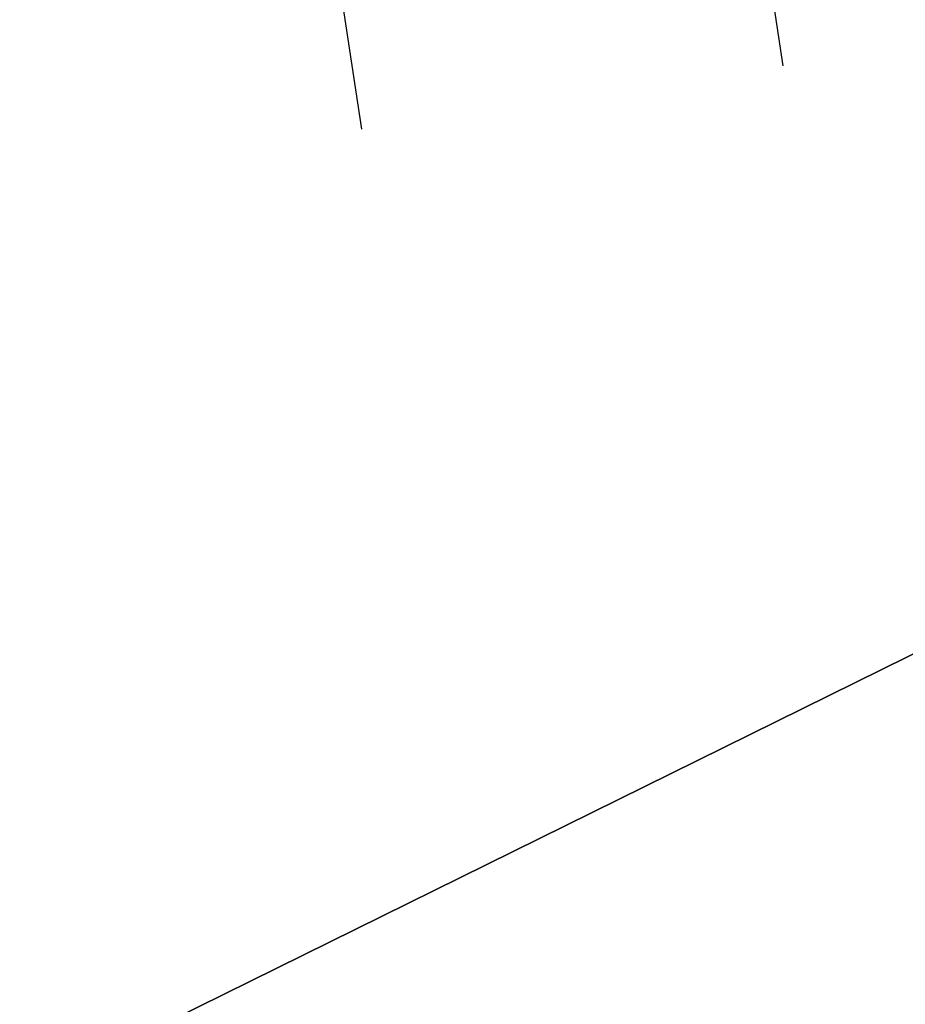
# Model space of a CAD drawing. Extents: x 22936 to 50368, y -4877 to 31080.
# Tile 145 of 256: x 42040 to 42559, y 5966 to 6544. Entities that reach past the tile are written whole.
import ezdxf

# ---------------------------------------------------------------- set-up
doc = ezdxf.new("R2010")
doc.units = 0
doc.layers.add('00_TRACE_RDC', color=241, linetype='CONTINUOUS')
doc.layers.add('08_AMENAGEMENTS_EXTERIEURS', color=253, linetype='CONTINUOUS')

# ---------------------------------------------------------------- blocks, each defined once
blk = doc.blocks.new('GROUPER_2')
at = {"layer": '00_TRACE_RDC'}
for p, q in [((12972.53, 11393.44), (12897.56, 11891.24)), ((12725.32, 11356.21), (12650.35, 11854.01))]:
    blk.add_line(p, q, dxfattribs=at)
blk = doc.blocks.new('GROUPER_102')
at = {"layer": '08_AMENAGEMENTS_EXTERIEURS'}
mesh = blk.add_polyface(dxfattribs=at)
corners = [(138.26, 1409.24), (149.76, 0), (0, 1387.23), (141.18, 1409.71), (305.18, 320.79), (833.1, 0), (903.13, 410.84)]
mesh.append_faces([[corners[k] for k in face] for face in [(0, 1, 2), (5, 4, 6)]], dxfattribs={"vtx0": -1})
mesh.append_faces([[corners[k] for k in face] for face in [(1, 4, 5)]], dxfattribs={"vtx0": -1, "vtx1": -1})
mesh.append_faces([[corners[k] for k in face] for face in [(1, 0, 3), (1, 3, 4)]], dxfattribs={"vtx0": -1, "vtx2": -1})
blk = doc.blocks.new('GROUPER_122')
at = {"layer": '08_AMENAGEMENTS_EXTERIEURS'}
mesh = blk.add_polyface(dxfattribs=at)
corners = [(4865.77, 2632.41), (4440.58, 2433.55), (4420.06, 2562.46), (4529.79, 1059.49), (4741, 1059.49), (5029.79, 1059.49), (4894.7, 2450.68), (5779.35, 2591.51), (6882.55, 501.38), (5029.79, 501.38), (5988.63, 801.38), (6907.61, 801.38), (7602.54, 0), (6819.83, 133.42), (7715.66, 663.64), (3404.37, 2268.59), (164, 668.17), (0, 1757.09), (2762.33, 1059.49)]
mesh.append_faces([[corners[k] for k in face] for face in [(0, 1, 2), (5, 8, 9), (8, 12, 13), (12, 11, 14), (15, 16, 17)]], dxfattribs={"vtx0": -1})
mesh.append_faces([[corners[k] for k in face] for face in [(3, 0, 4), (4, 0, 5), (10, 5, 7), (16, 15, 18), (18, 15, 3)]], dxfattribs={"vtx0": -1, "vtx1": -1})
mesh.append_faces([[corners[k] for k in face] for face in [(1, 0, 3), (8, 5, 10), (12, 8, 11)]], dxfattribs={"vtx0": -1, "vtx1": -1, "vtx2": -1})
mesh.append_faces([[corners[k] for k in face] for face in [(5, 0, 6), (5, 6, 7), (8, 10, 11), (3, 15, 1)]], dxfattribs={"vtx0": -1, "vtx2": -1})

msp = doc.modelspace()

# ---------------------------------------------------------------- block references
at = {"layer": '00_TRACE_RDC'}
msp.add_blockref('GROUPER_2', (29515.15, -4876.93), dxfattribs=at)
at = {"layer": '08_AMENAGEMENTS_EXTERIEURS', "color": 9}
msp.add_blockref('GROUPER_122', (41671.41, 5143.34), dxfattribs=at)
at = {"layer": '08_AMENAGEMENTS_EXTERIEURS', "color": 54}
msp.add_blockref('GROUPER_102', (41530.23, 5490.71), dxfattribs=at)

doc.saveas('drawing.dxf')
